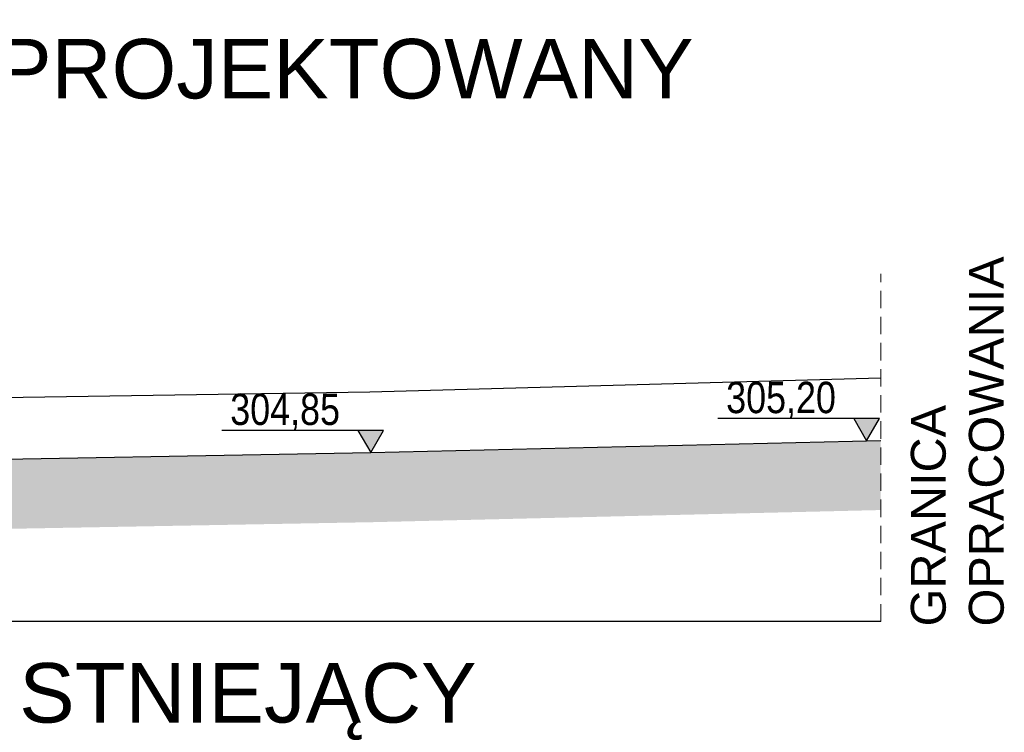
# Model space of a CAD drawing. Header units: metres. Extents: x 779 to 7046, y -512 to 9570.
# Tile 98 of 256: x 2428 to 2456, y -245 to -224. Entities that reach past the tile are written whole.
import ezdxf

# ---------------------------------------------------------------- set-up
doc = ezdxf.new("R2010")
doc.units = ezdxf.units.M
doc.linetypes.add('CIĄGłA', pattern=[0])
doc.linetypes.add('DASH', pattern=[0.75, 0.5, -0.25])
doc.layers.add('AGP1_OPISY', color=7, linetype='Continuous', lineweight=13)
doc.layers.add('PDF _Geometria', color=7, linetype='Continuous')
doc.layers.add('zz-odwodnienie', color=5, linetype='Continuous')
doc.styles.add('ARIAL', font='arial.ttf')
doc.styles.add('GENERATED_STYLE_2', font='arial.ttf')
doc.styles.get("Standard").update_dxf_attribs({"font": 'arial.ttf'})

# ---------------------------------------------------------------- blocks, each defined once
blk = doc.blocks.new('d_rzędna')
at = {"layer": 'zz-odwodnienie'}
blk.add_hatch(color=0, dxfattribs=at).paths.add_polyline_path([(0, 0), (0.369, 0.639), (-0.369, 0.639)])
at = {"layer": 'zz-odwodnienie', "color": 0}
for p, q in [((-0.369, 0.639), (0, 0)), ((0.369, 0.639), (-0.369, 0.639)), ((-0.369, 0.639), (0, 0)), ((0.369, 0.639), (-0.369, 0.639)), ((0, 0), (0.369, 0.639)), ((0, 0), (0.369, 0.639))]:
    blk.add_line(p, q, dxfattribs=at)
blk = doc.blocks.new('B-B')
at = {"layer": 'AGP1_OPISY', "color": 18, "linetype": 'Continuous', "lineweight": 40, "true_color": 0x000000, "insert": (-0.796, -0.682), "char_height": 1.71, "width": 59.02557, "attachment_point": 1, "rotation": 280.5512, "style": 'ARIAL'}
blk.add_mtext('PRZEKRÓJ B-B  - STAN PROJEKTOWANY', dxfattribs=at)

msp = doc.modelspace()

# ---------------------------------------------------------------- hatches: boundary and pattern name
at = {"transparency": 33554559}
h = msp.add_hatch(color=256, dxfattribs=at)
h.dxf.hatch_style = 1
h.paths.add_polyline_path([(2452.863, -236.477), (2438.206, -236.827), (2424.513, -237.077), (2412.351, -237.327), (2400.248, -237.527), (2400.248, -239.527), (2412.388, -239.326), (2424.551, -239.076), (2438.248, -238.826), (2452.863, -238.477)])

# ---------------------------------------------------------------- linework, layer by layer
at = {"color": 18, "linetype": 'DASH', "lineweight": 9, "true_color": 0x000000, "elevation": 10.04}
msp.add_lwpolyline([(2452.863, -241.677), (2452.863, -231.695)], dxfattribs=at)
at = {"color": 251, "true_color": 0x636466, "elevation": 10.04}
msp.add_lwpolyline([(2400.248, -235.962), (2412.309, -235.677), (2425.098, -235.277), (2438.185, -235.077), (2452.854, -234.68)], dxfattribs=at)
at = {"lineweight": 30, "elevation": 10.04}
msp.add_lwpolyline([(2400.248, -237.527), (2412.351, -237.327), (2424.513, -237.077), (2438.206, -236.827), (2452.863, -236.477)], dxfattribs=at)
at = {"color": 242, "true_color": 0xcd2027, "elevation": 10.04}
msp.add_lwpolyline([(2452.863, -241.677), (2400.248, -241.677)], dxfattribs=at)
at = {"layer": 'zz-odwodnienie', "elevation": 10.04}
for points in [[(2452.823, -235.848), (2448.178, -235.848)], [(2438.574, -236.188), (2433.93, -236.188)]]:
    msp.add_lwpolyline(points, dxfattribs=at)

# ---------------------------------------------------------------- block references
at = {"layer": 'PDF _Geometria', "linetype": 'CIĄGłA', "rotation": 79.44877770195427}
msp.add_blockref('B-B', (2399.714, -224.034, 10.04), dxfattribs=at)
at = {"layer": 'zz-odwodnienie'}
for p in [(2452.454, -236.486, 10.04), (2438.206, -236.827, 10.04)]:
    msp.add_blockref('d_rzędna', p, dxfattribs=at)

# ---------------------------------------------------------------- texts
at = {"layer": 'AGP1_OPISY', "color": 18, "linetype": 'Continuous', "lineweight": 5, "true_color": 0x000000, "insert": (2453.727, -241.821, 10.04), "char_height": 1, "width": 47.22046, "attachment_point": 1, "rotation": 90, "style": 'GENERATED_STYLE_2'}
msp.add_mtext('GRANICA\\POPRACOWANIA', dxfattribs=at)
at = {"layer": 'AGP1_OPISY', "color": 18, "linetype": 'Continuous', "lineweight": 40, "true_color": 0x000000, "insert": (2400.238, -242.873, 10.04), "char_height": 1.71, "width": 59.02557, "attachment_point": 1, "style": 'ARIAL'}
msp.add_mtext('PRZEKRÓJ A-A  - STAN ISTNIEJĄCY', dxfattribs=at)
at = {"layer": 'zz-odwodnienie', "char_height": 0.9, "width": 5.78409, "attachment_point": 1}
for s, insert in [('{\\fArial Narrow|b0|i0|c238|p34;305,20}', (2448.42, -234.792, 10.04)), ('{\\fArial Narrow|b0|i0|c238|p34;304,85}', (2434.171, -235.132, 10.04))]:
    msp.add_mtext(s, dxfattribs=dict(at, insert=insert))

doc.saveas('drawing.dxf')
